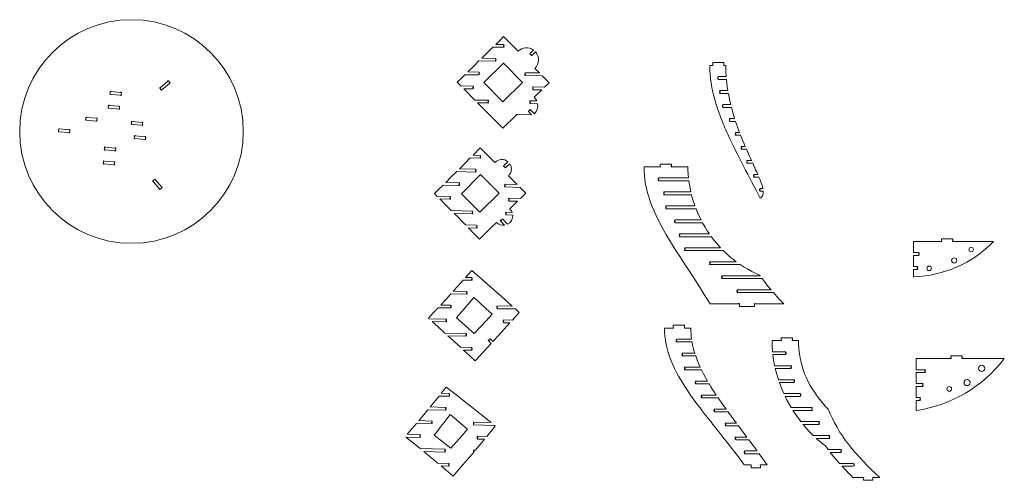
# Model space of a CAD drawing. Header units: millimetres. Extents: x -2409 to 2875, y -3055 to 3274.
# Tile 2 of 2: x -2409 to 2875, y 802 to 3274. Entities that reach past the tile are written whole.
import ezdxf

# ---------------------------------------------------------------- set-up
doc = ezdxf.new("R2010")
doc.units = ezdxf.units.MM

msp = doc.modelspace()

# ---------------------------------------------------------------- linework, layer by layer
at = {"color": 7, "linetype": 'Continuous', "lineweight": 15}
for p, q in [((265.1, 3104.1), (187.5, 3182.5)), ((130.3, 3126.1), (186.6, 3125.3)), ((186.8, 3140.3), (145.3, 3140.9)), ((186.7, 3131.8), (186.7, 3133.8)), ((143.7, 3065.9), (70.3, 3067)), ((348.1, 3110.8), (330, 3093.2)), ((334.5, 3088.5), (335.9, 3087.1)), ((340.4, 3082.4), (359.2, 3100.7)), ((55.3, 3052.2), (143.5, 3050.9)), ((186.8, 3040.6), (81.6, 2936.7)), ((143.6, 3057.4), (143.6, 3059.4)), ((289.6, 2936.2), (186.8, 3040.6)), ((380.1, 2987.5), (356.1, 3011.9)), ((1304.5, 3028.1), (1294.4, 3028.1)), ((1309.7, 3043.1), (1309.7, 3032.1)), ((1309.7, 3043.1), (1369.7, 3043.1)), ((1369.7, 3043.1), (1369.7, 3032.5)), ((1380.1, 3028.1), (1374.5, 3028.1)), ((-20, 2978.3), (54.2, 2977.2)), ((54.4, 2992.2), (-4.9, 2993.1)), ((54.3, 2983.7), (54.3, 2985.7)), ((304.6, 2973.6), (395.1, 2972.2)), ((304.7, 2982.1), (304.7, 2980.1)), ((380.1, 2987.5), (304.8, 2988.6)), ((431.5, 2935.3), (395.1, 2972.2)), ((1340.5, 2968.1), (1382.3, 2968.1)), ((1340.5, 2959.6), (1340.5, 2961.6)), ((-1654, 2910.4), (-1616, 2942.2)), ((-1606, 2931), (-1645.1, 2898.3)), ((-1609.6, 2942.7), (-1605.1, 2937.4)), ((-60.8, 2938.2), (-41.4, 2918.6)), ((22.3, 2917.6), (-41.4, 2918.6)), ((22.2, 2909.1), (22.2, 2911.1)), ((81.6, 2936.7), (184.2, 2832.7)), ((184.2, 2832.7), (289.6, 2936.2)), ((347.2, 2906.4), (347.1, 2904.4)), ((407.9, 2912), (347.2, 2912.9)), ((407.9, 2912), (431.5, 2935.3)), ((1383.5, 2953.1), (1340.5, 2953.1)), ((-1923.7, 2878.1), (-1923.2, 2883.6)), ((-1868.6, 2868.4), (-1919.7, 2873)), ((-1918.4, 2887.9), (-1868, 2883.4)), ((-1863.4, 2878.8), (-1863.9, 2872.8)), ((-1651.5, 2899.4), (-1655.4, 2904.1)), ((-26.4, 2903.4), (33.5, 2842.5)), ((-26.4, 2903.4), (22.1, 2902.7)), ((347, 2897.9), (392.9, 2897.3)), ((352.2, 2857.2), (392.9, 2897.3)), ((1350, 2893.1), (1391.1, 2893.1)), ((1350, 2884.6), (1350, 2886.6)), ((1393.7, 2878.1), (1350, 2878.1)), ((-1933.8, 2803.7), (-1933.3, 2809.2)), ((-1928.4, 2813.5), (-1878.1, 2809)), ((-1873.5, 2804.4), (-1874, 2798.4)), ((103, 2841.5), (33.5, 2842.5)), ((48.5, 2827.3), (182.8, 2690.7)), ((48.5, 2827.3), (102.8, 2826.5)), ((102.9, 2833), (102.9, 2835)), ((331.3, 2823.2), (369.9, 2822.6)), ((331.4, 2831.7), (331.4, 2829.7)), ((365.4, 2837.7), (331.5, 2838.2)), ((1365.4, 2818.1), (1406.4, 2818.1)), ((1365.4, 2809.6), (1365.4, 2811.6)), ((1410.1, 2803.1), (1365.4, 2803.1)), ((-2049.1, 2749.2), (-1998.8, 2744.6)), ((-1878.7, 2794), (-1929.8, 2798.6)), ((182.8, 2690.7), (254.9, 2761.5)), ((258.5, 2765.1), (259.8, 2766.3)), ((338.3, 2763), (262.1, 2764.2)), ((321.7, 2780.1), (338.3, 2763)), ((327.8, 2786), (326.4, 2784.6)), ((354.1, 2768.3), (332.5, 2790.6)), ((-2054.4, 2739.4), (-2053.9, 2744.8)), ((-1999.4, 2729.6), (-2050.4, 2734.2)), ((-1994.1, 2740.1), (-1994.6, 2734.1)), ((-1809.6, 2717.2), (-1809.1, 2722.6)), ((-1754.6, 2707.4), (-1805.6, 2712)), ((-1804.3, 2727), (-1754, 2722.4)), ((-1749.3, 2717.9), (-1749.8, 2711.9)), ((1402.5, 2743.1), (1427.4, 2743.1)), ((1402.5, 2734.6), (1402.5, 2736.6)), ((1432.3, 2728.1), (1402.5, 2728.1)), ((-2200.4, 2677.3), (-2200, 2682.8)), ((-2145.4, 2667.5), (-2196.5, 2672.2)), ((-2195.1, 2687.1), (-2144.8, 2682.5)), ((-2140.1, 2678), (-2140.7, 2672)), ((-1794.1, 2640.4), (-1793.6, 2645.9)), ((-1788.7, 2650.2), (-1738.4, 2645.7)), ((1433.9, 2668.1), (1453.6, 2668.1)), ((1433.9, 2659.6), (1433.9, 2661.6)), ((1459.4, 2653.1), (1433.9, 2653.1)), ((-1948.8, 2589.5), (-1898.4, 2584.9)), ((-1739, 2630.7), (-1790.1, 2635.3)), ((-1733.7, 2641.1), (-1734.3, 2635.2)), ((1465.4, 2593.1), (1484.1, 2593.1)), ((-1954.1, 2579.6), (-1953.6, 2585.1)), ((-1899.1, 2569.9), (-1950.1, 2574.5)), ((-1893.8, 2580.3), (-1894.3, 2574.4)), ((62.6, 2585.4), (23.6, 2546.1)), ((61.4, 2545), (23.6, 2546.1)), ((61.1, 2536.5), (61.2, 2538.5)), ((1465.4, 2584.6), (1465.4, 2586.6)), ((1490.6, 2578.1), (1465.4, 2578.1)), ((-1959.9, 2504.9), (-1959.4, 2510.3)), ((-1904.8, 2495.1), (-1955.9, 2499.7)), ((-1954.5, 2514.7), (-1904.2, 2510.1)), ((-1899.6, 2505.6), (-1900.1, 2499.6)), ((9.1, 2531.6), (60.9, 2530)), ((210.6, 2511.4), (188.6, 2490.6)), ((193.1, 2485.9), (194.4, 2484.4)), ((198.9, 2479.7), (220.7, 2500.2)), ((1023.3, 2484.1), (941.2, 2484.1)), ((1028.1, 2499.1), (1028.1, 2488.5)), ((1028.1, 2499.1), (1088.1, 2499.1)), ((1088.1, 2499.1), (1088.1, 2487.9)), ((1176.8, 2484.1), (1093.3, 2484.1)), ((1495.4, 2518.1), (1517.5, 2518.1)), ((1495.4, 2509.6), (1495.4, 2511.6)), ((1524.3, 2503.1), (1495.4, 2503.1)), ((-63.9, 2458.7), (36.9, 2455.7)), ((37.3, 2470.7), (-49.2, 2473.3)), ((64.1, 2442.3), (-38.5, 2338.2)), ((37.1, 2462.2), (37.1, 2464.2)), ((163.6, 2342.1), (64.1, 2442.3)), ((260.9, 2388.9), (214.4, 2435.3)), ((1532.7, 2443.1), (1551.5, 2443.1)), ((1532.7, 2434.6), (1532.7, 2436.6)), ((-1692.4, 2410.7), (-1687.4, 2414.9)), ((-1660.7, 2366.9), (-1691.8, 2404.3)), ((-1680.9, 2414.6), (-1648.7, 2375.9)), ((-137.5, 2385.9), (-52, 2383.3)), ((-51.5, 2398.3), (-122.8, 2400.5)), ((-51.8, 2389.8), (-51.7, 2391.8)), ((196, 2384.4), (196, 2382.4)), ((260.9, 2388.9), (196.2, 2390.9)), ((1020.2, 2424.1), (1179.9, 2424.1)), ((1020.2, 2415.6), (1020.2, 2417.6)), ((1181.6, 2409.1), (1020.2, 2409.1)), ((1557.9, 2428.1), (1532.7, 2428.1)), ((-1648.2, 2369.5), (-1655, 2363.8)), ((-183.8, 2340.4), (-170.2, 2326.9)), ((-99.8, 2324.8), (-170.2, 2326.9)), ((-38.5, 2338.2), (60.2, 2240.5)), ((60.2, 2240.5), (163.6, 2342.1)), ((195.8, 2375.9), (276.4, 2373.4)), ((306.9, 2342.9), (276.4, 2373.4)), ((277.5, 2313.4), (306.9, 2342.9)), ((1050, 2349.1), (1192.3, 2349.1)), ((1050, 2340.6), (1050, 2342.6)), ((1196, 2334.1), (1050, 2334.1)), ((1565, 2368.1), (1578.8, 2368.1)), ((1565, 2359.6), (1565, 2361.6)), ((1581, 2353.1), (1565, 2353.1)), ((-154.7, 2311.4), (-100.3, 2309.8)), ((-100.1, 2316.3), (-100, 2318.3)), ((217.3, 2300.2), (263, 2298.8)), ((217.6, 2308.7), (217.5, 2306.7)), ((277.5, 2313.4), (217.7, 2315.2)), ((221.9, 2257.8), (263, 2298.8)), ((1060.9, 2274.1), (1214.5, 2274.1)), ((18.9, 2246.1), (-93, 2249.5)), ((-77.6, 2234), (18.4, 2231.1)), ((18.6, 2237.6), (18.7, 2239.6)), ((201.1, 2225.6), (236.7, 2224.6)), ((201.4, 2234.1), (201.3, 2232.1)), ((233.5, 2239.7), (201.6, 2240.6)), ((1060.9, 2265.6), (1060.9, 2267.6)), ((1220.2, 2259.1), (1060.9, 2259.1)), ((43, 2170.4), (-16.1, 2172.2)), ((172.4, 2192.3), (192.8, 2170.6)), ((178.6, 2198.2), (177.1, 2196.8)), ((208.7, 2175.6), (183.3, 2202.6)), ((1107.8, 2199.1), (1247.3, 2199.1)), ((1107.8, 2190.6), (1107.8, 2192.6)), ((1255.2, 2184.1), (1107.8, 2184.1)), ((-0.8, 2156.7), (42.6, 2155.4)), ((42.8, 2161.9), (42.8, 2163.9)), ((1133.1, 2124.1), (1292, 2124.1)), ((1133.1, 2115.6), (1133.1, 2117.6)), ((1302.6, 2109.1), (1133.1, 2109.1)), ((2387.4, 2083.4), (2387.4, 2023.4)), ((2533.7, 2083.4), (2387.4, 2083.4)), ((2538.5, 2098.4), (2538.5, 2087.8)), ((2538.5, 2098.4), (2598.5, 2098.4)), ((2598.5, 2098.4), (2598.5, 2088.3)), ((2816.9, 2083.4), (2602.8, 2083.4)), ((1162.6, 2049.1), (1352.2, 2049.1)), ((1162.6, 2040.6), (1162.6, 2042.6)), ((1366.7, 2034.1), (1162.6, 2034.1)), ((2414.7, 2023.4), (2387.4, 2023.4)), ((2387.4, 2008.4), (2387.4, 1948.4)), ((2387.4, 2008.4), (2414.7, 2008.4)), ((2414.7, 2014.9), (2414.7, 2016.9)), ((1296.2, 1974.1), (1436.5, 1974.1)), ((1296.2, 1965.6), (1296.2, 1967.6)), ((1457.9, 1959.1), (1296.2, 1959.1)), ((16.6, 1927.3), (-16.1, 1890.3)), ((2407, 1948.4), (2387.4, 1948.4)), ((2387.4, 1933.4), (2387.4, 1894.4)), ((2387.4, 1933.4), (2407, 1933.4)), ((2407, 1939.9), (2407, 1941.9)), ((-29.2, 1875.5), (15.7, 1874.8)), ((16, 1889.8), (-16.1, 1890.3)), ((15.8, 1881.3), (15.9, 1883.3)), ((1360.5, 1899.1), (1564.7, 1899.1)), ((1360.5, 1890.6), (1360.5, 1892.6)), ((1575.4, 1884.1), (1360.5, 1884.1)), ((1564.7, 1899.1), (1562.6, 1902.1)), ((-95.7, 1801.5), (-11.7, 1800.2)), ((-11.4, 1815.2), (-82.3, 1816.3)), ((-11.6, 1806.7), (-11.5, 1808.7)), ((1443.4, 1824.1), (1622.7, 1824.1)), ((1443.4, 1815.6), (1443.4, 1817.6)), ((1635.6, 1809.1), (1443.4, 1809.1)), ((27.8, 1782.5), (-65.8, 1674.2)), ((1296.2, 1749.1), (1448.2, 1749.1)), ((1453.5, 1745.3), (1453.5, 1734.1)), ((1533.5, 1734.1), (1533.5, 1744.3)), ((1537.9, 1749.1), (1690.8, 1749.1)), ((-163.3, 1727.6), (-96.9, 1726.6)), ((-96.7, 1741.5), (-149.7, 1742.4)), ((-96.8, 1733.1), (-96.8, 1735)), ((154.2, 1722.5), (250.8, 1721)), ((154.4, 1731), (154.3, 1729)), ((233.7, 1736.3), (154.5, 1737.5)), ((235, 1661.3), (271.6, 1702.3)), ((271.6, 1702.3), (250.8, 1721)), ((1453.5, 1734.1), (1533.5, 1734.1)), ((-215.8, 1671), (-212.8, 1668.4)), ((-121.6, 1666.9), (-212.8, 1668.4)), ((-195.7, 1653.1), (-121.8, 1651.9)), ((-121.7, 1658.4), (-121.7, 1660.4)), ((-65.8, 1674.2), (30.1, 1590.3)), ((188.3, 1647), (221.7, 1646.5)), ((188.4, 1655.5), (188.4, 1653.5)), ((235, 1661.3), (188.5, 1662)), ((-14.5, 1590.2), (-127.8, 1592)), ((1093.6, 1618.9), (1050.9, 1618.9)), ((1098.5, 1633.9), (1098.5, 1623.1)), ((1098.5, 1633.9), (1158.5, 1633.9)), ((1158.5, 1633.9), (1158.5, 1623)), ((1192.3, 1618.9), (1163.5, 1618.9)), ((-110.9, 1576.8), (-14.7, 1575.2)), ((-14.6, 1581.7), (-14.6, 1583.7)), ((106.7, 1549.3), (120.3, 1535.1)), ((112.8, 1555.2), (111.4, 1553.8)), ((130.5, 1546.2), (117.5, 1559.7)), ((1116.7, 1558.9), (1196.6, 1558.9)), ((1116.7, 1550.4), (1116.7, 1552.4)), ((1198.9, 1543.9), (1116.7, 1543.9)), ((1672.6, 1551.6), (1628.1, 1551.6)), ((1677.3, 1566.6), (1677.3, 1556)), ((1677.3, 1566.6), (1737.3, 1566.6)), ((1737.3, 1566.6), (1737.3, 1557)), ((1769.6, 1551.6), (1740.8, 1551.6)), ((15.2, 1514.7), (-43.7, 1515.7)), ((-27, 1500.4), (15, 1499.7)), ((15.1, 1506.2), (15.1, 1508.2)), ((1148.1, 1483.9), (1213.6, 1483.9)), ((1700.2, 1491.6), (1630.9, 1491.6)), ((1700.2, 1483.1), (1700.2, 1485.1)), ((1148.1, 1475.4), (1148.1, 1477.4)), ((1218.4, 1468.9), (1148.1, 1468.9)), ((1632.5, 1476.6), (1700.2, 1476.6)), ((2402.3, 1395.3), (2402.3, 1455.3)), ((2584.4, 1455.3), (2402.3, 1455.3)), ((2588.5, 1470.3), (2588.5, 1460.2)), ((2588.5, 1470.3), (2648.5, 1470.3)), ((2648.5, 1470.3), (2648.5, 1460.2)), ((2874.7, 1455.3), (2652.7, 1455.3)), ((1161.6, 1408.9), (1242.6, 1408.9)), ((1161.6, 1400.4), (1161.6, 1402.4)), ((1249.7, 1393.9), (1161.6, 1393.9)), ((1728.9, 1416.6), (1642.2, 1416.6)), ((1645.5, 1401.6), (1728.9, 1401.6)), ((1728.9, 1408.1), (1728.9, 1410.1)), ((2448.3, 1395.3), (2402.3, 1395.3)), ((2402.3, 1320.3), (2402.3, 1380.3)), ((2402.3, 1380.3), (2448.3, 1380.3)), ((2448.3, 1386.8), (2448.3, 1388.8)), ((1219.8, 1333.9), (1281.8, 1333.9)), ((1219.8, 1325.4), (1219.8, 1327.4)), ((1745.8, 1341.6), (1662.3, 1341.6)), ((1667.4, 1326.6), (1745.8, 1326.6)), ((1745.8, 1333.1), (1745.8, 1335.1)), ((-120.6, 1301.4), (-146.8, 1268.5)), ((-105.1, 1267.4), (-146.8, 1268.5)), ((1290.7, 1318.9), (1219.8, 1318.9)), ((2435.6, 1320.3), (2402.3, 1320.3)), ((2402.3, 1245.3), (2402.3, 1305.3)), ((2402.3, 1305.3), (2435.6, 1305.3)), ((2435.6, 1311.8), (2435.6, 1313.8)), ((-158.5, 1253.8), (-206.1, 1195.1)), ((-158.5, 1253.8), (-105.5, 1252.4)), ((-105.3, 1258.9), (-105.3, 1260.9)), ((1251.7, 1258.9), (1328.9, 1258.9)), ((1251.7, 1250.4), (1251.7, 1252.4)), ((1339.1, 1243.9), (1251.7, 1243.9)), ((1779.9, 1266.6), (1691.6, 1266.6)), ((1698.6, 1251.6), (1779.9, 1251.6)), ((1779.9, 1258.1), (1779.9, 1260.1)), ((2421.3, 1245.3), (2402.3, 1245.3)), ((2402.3, 1176.4), (2402.3, 1230.3)), ((2402.3, 1230.3), (2421.3, 1230.3)), ((2421.3, 1236.8), (2421.3, 1238.8)), ((-218.2, 1180.4), (-124, 1177.8)), ((-123.6, 1192.8), (-206.1, 1195.1)), ((-123.8, 1184.3), (-123.8, 1186.3)), ((1319.6, 1183.9), (1381.4, 1183.9)), ((1319.6, 1175.4), (1319.6, 1177.4)), ((1392.3, 1168.9), (1319.6, 1168.9)), ((1841, 1191.6), (1731, 1191.6)), ((1740.2, 1176.6), (1841, 1176.6)), ((1841, 1183.1), (1841, 1185.1)), ((-198.3, 1119.8), (-267.1, 1121.7)), ((-198.5, 1111.3), (-198.5, 1113.3)), ((120.4, 1111.2), (28.7, 1113.7)), ((1879.6, 1116.6), (1782.2, 1116.6)), ((1879.6, 1108.1), (1879.6, 1110.1)), ((-279.4, 1107), (-198.7, 1104.8)), ((28.3, 1098.7), (139.4, 1095.7)), ((28.5, 1107.2), (28.4, 1105.2)), ((97.5, 1036.8), (143, 1092.8)), ((143, 1092.8), (139.4, 1095.7)), ((1380, 1108.9), (1436.8, 1108.9)), ((1380, 1100.4), (1380, 1102.4)), ((1448, 1093.9), (1380, 1093.9)), ((1794.2, 1101.6), (1879.6, 1101.6)), ((-336.5, 1033.5), (-262.5, 1031.5)), ((-262.1, 1046.5), (-329.5, 1048.4)), ((-262.3, 1038), (-262.3, 1040)), ((-184.2, 1043.2), (-95.1, 974.1)), ((36.6, 963.4), (85.4, 1022.1)), ((49.2, 1023.1), (85.4, 1022.1)), ((49.4, 1031.6), (49.3, 1029.6)), ((97.5, 1036.8), (49.6, 1038.1)), ((1433.1, 1033.9), (1493, 1033.9)), ((1433.1, 1025.4), (1433.1, 1027.4)), ((1504.2, 1018.9), (1433.1, 1018.9)), ((1934.7, 1041.6), (1849.3, 1041.6)), ((1865.3, 1026.6), (1934.7, 1026.6)), ((1934.7, 1033.1), (1934.7, 1035.1)), ((-127.7, 967.9), (-260.1, 971.4)), ((-241.2, 955.9), (-128.1, 952.9)), ((-128, 959.4), (-127.9, 961.4)), ((29.5, 957.1), (29.5, 955)), ((36.6, 963.4), (29.7, 963.6)), ((1482.3, 958.9), (1548.5, 958.9)), ((1482.3, 950.4), (1482.3, 952.4)), ((1914.5, 986.1), (1929, 966.6)), ((1997.7, 966.6), (1929, 966.6)), ((1940.7, 951.6), (1997.7, 951.6)), ((1997.7, 958.1), (1997.7, 960.1)), ((1559.4, 943.9), (1482.3, 943.9)), ((-107.2, 892.3), (-166.3, 893.9)), ((-147.8, 878.4), (-82.9, 823.7)), ((-147.8, 878.4), (-107.6, 877.3)), ((-107.4, 883.8), (-107.4, 885.8)), ((1479.3, 883.9), (1511, 883.9)), ((1515.4, 883.9), (1516.3, 883.9)), ((1516.3, 883.9), (1516.3, 882.5)), ((1516.3, 880.4), (1516.3, 868.9)), ((1516.3, 868.9), (1566.3, 868.9)), ((1566.3, 868.9), (1566.3, 878.3)), ((1569.6, 883.9), (1601.9, 883.9)), ((2066, 891.6), (1991, 891.6)), ((2004.5, 876.6), (2066, 876.6)), ((2066, 884.7), (2066, 885.1)), ((2066, 876.6), (2066, 878.2)), ((2114.7, 816.6), (2061.9, 816.6)), ((2119.1, 801.6), (2119.1, 811.8)), ((2119.1, 801.6), (2169.1, 801.6)), ((2169.1, 812.2), (2169.1, 801.6)), ((2206.7, 816.6), (2174, 816.6))]:
    msp.add_line(p, q, dxfattribs=at)
at = {"color": 7, "linetype": 'Continuous', "lineweight": 15, "flags": 128}
for points in [[(187.5, 3182.5), (166.6, 3161.9), (145.3, 3140.9)], [(130.3, 3126.1), (100.7, 3096.9), (70.3, 3067)], [(55.3, 3052.2), (25.5, 3023), (-4.9, 2993.1)], [(1294.4, 3028.1), (1294.9, 3004.2), (1296.3, 2980), (1298.6, 2956.4), (1301.8, 2932.5), (1305.8, 2909.1), (1310.6, 2885.5), (1316.1, 2862.4), (1322.4, 2838.9), (1328.4, 2818.6), (1335.1, 2797.8), (1342, 2777.6), (1349.4, 2757.3), (1357.2, 2737.3), (1361.6, 2726.2), (1366.2, 2714.9), (1371, 2703.5), (1375.7, 2692.7), (1380.4, 2681.8), (1385.4, 2670.6), (1390.5, 2659.2), (1400.4, 2637.9), (1411, 2615.5), (1421.3, 2594.4), (1432.3, 2572.2), (1442.7, 2551.3), (1450.1, 2536.9), (1457.4, 2522.6), (1464.7, 2508.3), (1471.8, 2494.6), (1479.1, 2480.6), (1486.5, 2466.3), (1497.7, 2444.8), (1508.7, 2423.8), (1520.2, 2401.7), (1532, 2379), (1542.5, 2358.8), (1554, 2336.6), (1564.6, 2315.8)], [(1382.3, 2968.1), (1380.6, 2998.1), (1380.1, 3028.1)], [(-20, 2978.3), (-40.2, 2958.4), (-60.8, 2938.2)], [(1391.1, 2893.1), (1388.1, 2913.1), (1385.6, 2933), (1383.5, 2953.1)], [(1406.4, 2818.1), (1401.8, 2837.9), (1397.5, 2858.1), (1393.7, 2878.1)], [(1427.4, 2743.1), (1421.3, 2763.1), (1415.5, 2783.1), (1410.1, 2803.1)], [(1453.6, 2668.1), (1448, 2683.2), (1442.6, 2698), (1437.4, 2713), (1432.3, 2728.1)], [(1484.1, 2593.1), (1477.8, 2608), (1471.6, 2622.8), (1465.4, 2638.1), (1459.4, 2653.1)], [(141.3, 2507.8), (101.7, 2546.9), (62.6, 2585.4)], [(1517.5, 2518.1), (1512.2, 2529.8), (1506.7, 2541.9), (1501.4, 2553.7), (1495.9, 2566.1), (1490.6, 2578.1)], [(9.1, 2531.6), (-19.8, 2502.7), (-49.2, 2473.3)], [(941.2, 2484.1), (941.7, 2460.4), (943.4, 2436.8), (946.1, 2413.5), (949.9, 2390.3), (954.7, 2367.3), (960.3, 2345), (966.8, 2322.6), (974.1, 2300.5), (982.2, 2278.5), (993.6, 2250.6), (1006, 2223.1), (1019.1, 2196), (1033, 2169.3), (1047.5, 2142.8), (1062.5, 2116.6), (1077.9, 2090.6), (1097.6, 2058.7), (1117.8, 2026.6), (1138.1, 1995), (1158.6, 1963.5), (1179.6, 1931.4), (1200.7, 1899), (1216.7, 1874.5), (1233.2, 1849.1), (1248.7, 1824.9), (1264.9, 1799.4), (1280.5, 1774.6), (1296.2, 1749.1)], [(1179.9, 2424.1), (1178.2, 2444), (1177.1, 2464.1), (1176.8, 2484.1)], [(1551.5, 2443.1), (1547.8, 2451.5), (1544.1, 2459.7), (1540.3, 2468.1), (1536.6, 2476.3), (1535.1, 2479.5), (1533.7, 2482.6), (1532.2, 2485.9), (1530.7, 2489.3), (1529.5, 2491.9), (1528, 2495.2), (1526.2, 2499.1), (1524.3, 2503.1)], [(-63.9, 2458.7), (-93, 2429.9), (-122.8, 2400.5)], [(-137.5, 2385.9), (-160.5, 2363.3), (-183.8, 2340.4)], [(1192.3, 2349.1), (1188.1, 2369), (1184.5, 2389), (1181.6, 2409.1)], [(1578.8, 2368.1), (1576.2, 2378.4), (1573.1, 2388.5), (1569.7, 2398.5), (1565.9, 2408.4), (1562, 2418.3), (1557.9, 2428.1)], [(1214.5, 2274.1), (1209.7, 2287.9), (1205.2, 2301.7), (1200.3, 2317.9), (1196, 2334.1)], [(1564.6, 2315.8), (1569.2, 2319.5), (1573.3, 2323.8), (1576.6, 2328.7), (1578.9, 2334.1), (1580, 2337.9), (1580.7, 2341.8), (1581, 2345.7), (1581, 2353.1)], [(-154.7, 2311.4), (-124, 2280.6), (-93, 2249.5)], [(-77.6, 2234), (-56.8, 2213.2), (-36.5, 2192.7), (-16.1, 2172.2)], [(1247.3, 2199.1), (1237.6, 2218.9), (1228.5, 2238.9), (1220.2, 2259.1)], [(58.6, 2096.6), (89.2, 2126.6), (119.2, 2156.2), (148.8, 2185.3)], [(1292, 2124.1), (1284.2, 2135.7), (1269.2, 2159.6), (1255.2, 2184.1)], [(-0.8, 2156.7), (28.8, 2126.8), (58.6, 2096.6)], [(1352.2, 2049.1), (1334.9, 2068.5), (1318.3, 2088.4), (1302.6, 2109.1)], [(1436.5, 1974.1), (1421, 1985.9), (1405.9, 1998.2), (1392.5, 2009.8), (1379.4, 2021.8), (1366.7, 2034.1)], [(1562.6, 1902.1), (1540.6, 1912.1), (1519.3, 1922.7), (1498.3, 1934.1), (1477.9, 1946.2), (1457.9, 1959.1)], [(233.7, 1736.3), (190.4, 1774.9), (147.5, 1813), (103.6, 1851.6), (59.9, 1889.7), (16.6, 1927.3)], [(-29.2, 1875.5), (-55.6, 1846), (-82.3, 1816.3)], [(1622.7, 1824.1), (1606.5, 1843.7), (1590.7, 1863.7), (1575.4, 1884.1)], [(-95.7, 1801.5), (-106.5, 1789.7), (-117.2, 1777.9), (-128, 1766.1), (-138.8, 1754.3), (-149.7, 1742.4)], [(1690.8, 1749.1), (1672.1, 1768.8), (1653.6, 1788.8), (1635.6, 1809.1)], [(126.1, 1692.9), (92.6, 1723.7), (59.8, 1753.6), (27.8, 1782.5)], [(-163.3, 1727.6), (-189.4, 1699.5), (-215.8, 1671)], [(30.1, 1590.3), (63.1, 1625.3), (95.1, 1659.5), (126.1, 1692.9)], [(-195.7, 1653.1), (-161.9, 1622.7), (-127.8, 1592)], [(130.5, 1546.2), (160.6, 1579.1), (191.4, 1612.9), (221.7, 1646.5)], [(1050.9, 1618.9), (1051.5, 1596.7), (1053.2, 1574.6), (1055.9, 1552.8), (1059.8, 1531.2), (1064.7, 1509.6), (1070.9, 1487.3), (1078.1, 1465.2), (1086.3, 1443.4), (1095.3, 1421.9), (1105.1, 1400.8), (1115.6, 1380.1), (1126.6, 1359.9), (1138.1, 1339.9), (1150.7, 1319.3), (1163.8, 1298.9), (1177.3, 1278.8), (1191.2, 1258.8), (1205.4, 1239), (1219.9, 1219.3), (1230.9, 1204.6), (1242.1, 1189.8), (1253.6, 1174.8), (1264.8, 1160.4), (1270.1, 1153.6), (1275, 1147.3), (1280.2, 1140.8), (1285.5, 1134), (1290.5, 1127.6), (1295.6, 1121.3), (1300.9, 1114.5), (1311, 1101.8), (1322.8, 1086.9), (1333.7, 1073.3), (1345, 1059.1), (1355.4, 1045.9), (1366.4, 1032.1), (1389.2, 1003), (1412.5, 973.1), (1435, 943.7), (1457.1, 914.2), (1479.3, 883.9)], [(-110.9, 1576.8), (-77.1, 1546.1), (-43.7, 1515.7)], [(35.2, 1443.3), (78.2, 1489.6), (120.3, 1535.1)], [(1628.1, 1551.6), (1628.8, 1521.6), (1630.9, 1491.6)], [(1930.3, 1183.5), (1914.2, 1200.2), (1898.8, 1217.4), (1884.2, 1235.2), (1870.3, 1253.4), (1857.1, 1272.2), (1845, 1291.2), (1833.6, 1310.6), (1822.9, 1330.8), (1813.2, 1351.2), (1805.1, 1370.3), (1797.8, 1389.6), (1791.3, 1409.1), (1785.6, 1428.9), (1780.8, 1448.8), (1776.8, 1469), (1773.6, 1489.4), (1771.4, 1510), (1770, 1530.8), (1769.6, 1551.6)], [(-27, 1500.4), (4, 1472), (35.2, 1443.3)], [(1242.6, 1408.9), (1233.9, 1428.6), (1225.8, 1448.6), (1218.4, 1468.9)], [(1632.5, 1476.6), (1635.1, 1456.5), (1638.3, 1436.5), (1642.2, 1416.6)], [(1281.8, 1333.9), (1270.6, 1353.6), (1259.9, 1373.6), (1249.7, 1393.9)], [(1645.5, 1401.6), (1648.5, 1389.2), (1654.9, 1365.3), (1662.3, 1341.6)], [(1667.4, 1326.6), (1674.9, 1306.2), (1682.9, 1286.3), (1691.6, 1266.6)], [(120.4, 1111.2), (60.5, 1159.6), (0.6, 1207.2), (-60.1, 1254.7), (-120.6, 1301.4)], [(1328.9, 1258.9), (1319.1, 1273.7), (1309.5, 1288.5), (1299.9, 1303.7), (1290.7, 1318.9)], [(1381.4, 1183.9), (1374.5, 1193.3), (1367.8, 1202.7), (1361, 1212.3), (1354.4, 1221.7), (1346.6, 1232.9), (1339.1, 1243.9)], [(1698.6, 1251.6), (1706.4, 1235.9), (1718.3, 1213.6), (1731, 1191.6)], [(-218.2, 1180.4), (-234.6, 1160.6), (-250.7, 1141.2), (-267.1, 1121.7)], [(1436.8, 1108.9), (1430.4, 1117.4), (1423.9, 1126), (1417.8, 1134.3), (1411.2, 1143.1), (1405, 1151.6), (1398.6, 1160.2), (1392.3, 1168.9)], [(1740.2, 1176.6), (1753.6, 1156.1), (1767.6, 1136.1), (1782.2, 1116.6)], [(2206.7, 816.6), (2183.7, 838), (2161, 859.8), (2138.7, 881.9), (2116.8, 904.4), (2095.4, 927.3), (2074.7, 950.8), (2054.6, 974.7), (2037.7, 995.9), (2021.5, 1017.6), (2006, 1039.8), (1991.1, 1062.6), (1977, 1086), (1964, 1109.6), (1951.8, 1133.8), (1940.5, 1158.5), (1930.3, 1183.5)], [(-99.6, 1155), (-116.7, 1132.3), (-133.5, 1110), (-150.4, 1087.7), (-167.4, 1065.3), (-184.2, 1043.2)], [(-5.4, 1076), (-29.1, 1096.1), (-52.4, 1115.7), (-76.1, 1135.6), (-99.6, 1155)], [(-279.4, 1107), (-304.3, 1077.7), (-329.5, 1048.4)], [(-95.1, 974.1), (-64.4, 1008.6), (-34.5, 1042.6), (-5.4, 1076)], [(1493, 1033.9), (1488, 1040.6), (1483, 1047.2), (1478.7, 1053), (1473.6, 1059.7), (1467.9, 1067.3), (1464.6, 1071.7), (1461.4, 1076.1), (1458.1, 1080.4), (1454.9, 1084.7), (1451.6, 1089.1), (1448, 1093.9)], [(1794.2, 1101.6), (1796.4, 1098.9), (1813.3, 1079.1), (1831, 1060), (1849.3, 1041.6)], [(-336.5, 1033.5), (-298.4, 1002.7), (-260.1, 971.4)], [(1548.5, 958.9), (1537.6, 973.8), (1526.5, 988.8), (1515.3, 1004), (1504.2, 1018.9)], [(1865.3, 1026.6), (1881.1, 1012.6), (1897.6, 999), (1914.5, 986.1)], [(-241.2, 955.9), (-216, 935.1), (-191.1, 914.5), (-166.3, 893.9)], [(-82.9, 823.7), (-44.7, 867.8), (-7.3, 911.5), (29.5, 955)], [(1940.7, 951.6), (1957.1, 931.2), (1973.6, 911.4), (1991, 891.6)], [(1601.9, 883.9), (1587.8, 904.1), (1573.7, 923.9), (1559.4, 943.9)], [(2004.5, 876.6), (2015.7, 864.4), (2027.2, 852.1), (2038.7, 840.1), (2050.2, 828.4), (2061.9, 816.6)]]:
    msp.add_lwpolyline(points, dxfattribs=at)
at = {"color": 7, "linetype": 'Continuous', "lineweight": 15}
for centre, radius in [((-1809.1, 2673.6), 600), ((2697.1, 2040.4), 12.2), ((2605.8, 1981.4), 13.7), ((2471.2, 1939.5), 12.2), ((2753.1, 1402.8), 16.7), ((2675, 1326.2), 16.5), ((2579.3, 1292.3), 12.7)]:
    msp.add_circle(centre, radius, dxfattribs=at)
for centre, radius, start, end in [((186.7, 3128.5), 3.25, 269.1681, 89.1681), ((186.8, 3137), 3.25, 269.1681, 89.1681), ((310.6, 3058), 64.8, 54.6285, 134.6518), ((143.7, 3062.7), 3.25, 269.1681, 89.1681), ((332.2, 3090.8), 3.25, 134.2584, 314.2584), ((338.2, 3084.7), 3.25, 134.2584, 314.2584), ((310.6, 3058), 64.8, 314.6193, 41.3038), ((143.5, 3054.2), 3.25, 269.1681, 89.1681), ((1307.1, 3030.1), 3.25, 218.0033, 38.0033), ((1372.1, 3030.3), 3.25, 137.8777, 317.8777), ((54.2, 2980.4), 3.25, 269.1681, 89.1681), ((54.3, 2988.9), 3.25, 269.1681, 89.1681), ((304.7, 2976.8), 3.25, 89.1681, 269.1681), ((304.8, 2985.3), 3.25, 89.1681, 269.1681), ((1340.5, 2964.9), 3.25, 90, 270), ((1340.5, 2956.4), 3.25, 90, 270), ((-1654.7, 2907.2), 3.25, 77.4356, 257.4356), ((-1612.8, 2942.5), 3.25, 4.9469, 184.9469), ((-1605.6, 2934.2), 3.25, 261.8212, 81.8212), ((22.1, 2905.9), 3.25, 269.1681, 89.1681), ((22.3, 2914.4), 3.25, 269.1681, 89.1681), ((347.2, 2909.7), 3.25, 89.1681, 269.1681), ((-1921.7, 2875.6), 3.25, 127.8522, 307.8522), ((-1920.8, 2885.8), 3.25, 41.8456, 221.8456), ((-1866.3, 2870.6), 3.25, 223.5547, 43.5547), ((-1865.7, 2881.1), 3.25, 315.6413, 135.6413), ((-1648.3, 2898.8), 3.25, 170.2257, 350.2257), ((347.1, 2901.2), 3.25, 89.1681, 269.1681), ((306, 2811.7), 64.8, 23.5888, 44.5384), ((1350, 2889.9), 3.25, 90, 270), ((1350, 2881.4), 3.25, 90, 270), ((-1931.8, 2801.2), 3.25, 127.8522, 307.8522), ((-1930.9, 2811.4), 3.25, 41.8456, 221.8456), ((-1875.8, 2806.7), 3.25, 315.6413, 135.6413), ((102.9, 2829.7), 3.25, 269.1681, 89.1681), ((103, 2838.2), 3.25, 269.1681, 89.1681), ((331.3, 2826.4), 3.25, 89.1681, 269.1681), ((331.5, 2834.9), 3.25, 89.1681, 269.1681), ((306, 2811.7), 64.8, 317.8969, 9.6476), ((1365.4, 2814.9), 3.25, 90, 270), ((1365.4, 2806.4), 3.25, 90, 270), ((-2051.5, 2747), 3.25, 41.8456, 221.8456), ((-1876.4, 2796.2), 3.25, 223.5547, 43.5547), ((258.2, 2761.8), 3.25, 84.1238, 184.851), ((306, 2811.7), 64.8, 224.5051, 227.2684), ((324.1, 2782.4), 3.25, 44.105, 224.105), ((330.2, 2788.3), 3.25, 44.105, 224.105), ((-2052.4, 2736.8), 3.25, 127.8522, 307.8522), ((-1997, 2731.8), 3.25, 223.5547, 43.5547), ((-1996.4, 2742.3), 3.25, 315.6413, 135.6413), ((-1807.6, 2714.6), 3.25, 127.8522, 307.8522), ((-1806.7, 2724.8), 3.25, 41.8456, 221.8456), ((-1752.2, 2709.6), 3.25, 223.5547, 43.5547), ((-1751.6, 2720.1), 3.25, 315.6413, 135.6413), ((1402.5, 2739.9), 3.25, 90, 270), ((1402.5, 2731.4), 3.25, 90, 270), ((-2198.5, 2674.7), 3.25, 127.8522, 307.8522), ((-2197.5, 2684.9), 3.25, 41.8456, 221.8456), ((-2143, 2669.8), 3.25, 223.5547, 43.5547), ((-2142.5, 2680.3), 3.25, 315.6413, 135.6413), ((-1791.1, 2648.1), 3.25, 41.8456, 221.8456), ((-1736.1, 2643.4), 3.25, 315.6413, 135.6413), ((1433.9, 2664.9), 3.25, 90, 270), ((1433.9, 2656.4), 3.25, 90, 270), ((-1951.2, 2587.3), 3.25, 41.8456, 221.8456), ((-1792.1, 2637.9), 3.25, 127.8522, 307.8522), ((-1736.6, 2632.9), 3.25, 223.5547, 43.5547), ((1465.4, 2589.9), 3.25, 90, 270), ((-1952.1, 2577.1), 3.25, 127.8522, 307.8522), ((-1896.7, 2572.1), 3.25, 223.5547, 43.5547), ((-1896.1, 2582.6), 3.25, 315.6413, 135.6413), ((61, 2533.2), 3.25, 268.2732, 88.2732), ((61.3, 2541.7), 3.25, 268.2732, 88.2732), ((1465.4, 2581.4), 3.25, 90, 270), ((-1957.9, 2502.3), 3.25, 127.8522, 307.8522), ((-1957, 2512.5), 3.25, 41.8456, 221.8456), ((-1902.5, 2497.3), 3.25, 223.5547, 43.5547), ((-1901.9, 2507.8), 3.25, 315.6413, 135.6413), ((177.9, 2471.6), 51.5, 50.6035, 135.2698), ((190.8, 2488.2), 3.25, 133.3635, 313.3635), ((196.7, 2482.1), 3.25, 133.3635, 313.3635), ((177.9, 2471.6), 51.5, 315.1756, 33.8432), ((1025.7, 2486.3), 3.25, 223.2062, 43.2062), ((1090.7, 2486), 3.25, 143.6433, 323.6433), ((1495.4, 2514.9), 3.25, 90, 270), ((1495.4, 2506.4), 3.25, 90, 270), ((37, 2458.9), 3.25, 268.2732, 88.2732), ((37.2, 2467.4), 3.25, 268.2732, 88.2732), ((1532.7, 2439.9), 3.25, 90, 270), ((1532.7, 2431.4), 3.25, 90, 270), ((-1692.1, 2407.5), 3.25, 95.7189, 275.7189), ((-1684.1, 2414.8), 3.25, 357.2305, 177.2305), ((-51.9, 2386.6), 3.25, 268.2732, 88.2732), ((-51.6, 2395.1), 3.25, 268.2732, 88.2732), ((195.9, 2379.1), 3.25, 88.2732, 268.2732), ((196.1, 2387.6), 3.25, 88.2732, 268.2732), ((1020.2, 2420.8), 3.25, 90, 270), ((1020.2, 2412.3), 3.25, 90, 270), ((-1657.9, 2365.4), 3.25, 151.1165, 331.1165), ((-1648.5, 2372.7), 3.25, 274.2803, 94.2803), ((1050, 2345.8), 3.25, 90, 270), ((1050, 2337.3), 3.25, 90, 270), ((1565, 2364.9), 3.25, 90, 270), ((1565, 2356.4), 3.25, 90, 270), ((-100.2, 2313), 3.25, 268.2732, 88.2732), ((-99.9, 2321.5), 3.25, 268.2732, 88.2732), ((217.4, 2303.4), 3.25, 88.2732, 268.2732), ((217.7, 2311.9), 3.25, 88.2732, 268.2732), ((1060.9, 2270.8), 3.25, 90, 270), ((18.5, 2234.4), 3.25, 268.2732, 88.2732), ((18.8, 2242.9), 3.25, 268.2732, 88.2732), ((201.2, 2228.9), 3.25, 88.2731, 268.2731), ((201.5, 2237.4), 3.25, 88.2732, 268.2731), ((185.3, 2221.5), 51.5, 296.9226, 3.3705), ((185.3, 2221.5), 51.5, 20.6237, 44.8145), ((1060.9, 2262.3), 3.25, 90, 270), ((42.9, 2167.1), 3.25, 268.2732, 88.2732), ((185.3, 2221.5), 51.5, 224.7154, 278.3286), ((174.8, 2194.6), 3.25, 43.2101, 223.2101), ((180.9, 2200.4), 3.25, 43.2101, 223.2101), ((1107.8, 2195.8), 3.25, 90, 270), ((1107.8, 2187.3), 3.25, 90, 270), ((42.7, 2158.6), 3.25, 268.2732, 88.2732), ((1133.1, 2120.8), 3.25, 90, 270), ((1133.1, 2112.3), 3.25, 90, 270), ((2372.6, 2510.7), 616.5, 271.3762, 316.1176), ((2536.1, 2085.6), 3.25, 222.5643, 42.5643), ((2600.6, 2085.8), 3.25, 131.0419, 311.0419), ((1162.6, 2045.8), 3.25, 90, 270), ((1162.6, 2037.3), 3.25, 90, 270), ((2414.7, 2020.1), 3.25, 270, 90), ((2414.7, 2011.6), 3.25, 270, 90), ((1296.2, 1970.8), 3.25, 90, 270), ((1296.2, 1962.3), 3.25, 90, 270), ((2407, 1945.1), 3.25, 270, 90), ((2407, 1936.6), 3.25, 270, 90), ((15.8, 1878), 3.25, 269.0866, 89.0866), ((15.9, 1886.5), 3.25, 269.0866, 89.0866), ((1360.5, 1895.8), 3.25, 90, 270), ((1360.5, 1887.3), 3.25, 90, 270), ((-11.6, 1803.5), 3.25, 269.0866, 89.0866), ((-11.5, 1811.9), 3.25, 269.0866, 89.0866), ((1443.4, 1820.8), 3.25, 90, 270), ((1443.4, 1812.3), 3.25, 90, 270), ((1450.9, 1747.2), 3.25, 323.9874, 143.9874), ((1535.7, 1746.7), 3.25, 47.4426, 227.4426), ((-96.9, 1729.8), 3.25, 269.0866, 89.0866), ((-96.7, 1738.3), 3.25, 269.0866, 89.0866), ((154.3, 1725.8), 3.25, 89.0866, 269.0866), ((154.4, 1734.3), 3.25, 89.0866, 269.0866), ((-121.8, 1655.2), 3.25, 269.0866, 89.0866), ((-121.6, 1663.7), 3.25, 269.0866, 89.0866), ((188.3, 1650.2), 3.25, 89.0866, 269.0866), ((188.4, 1658.7), 3.25, 89.0866, 269.0866), ((-14.5, 1587), 3.25, 269.0866, 89.0866), ((1096, 1621), 3.25, 220.3799, 40.3799), ((1161, 1620.9), 3.25, 140.5525, 320.5525), ((1621.8, 1619), 429.4, 180.0215, 188.0531), ((-14.7, 1578.5), 3.25, 269.0866, 89.0866), ((109, 1551.5), 3.25, 44.0236, 224.0236), ((115.1, 1557.4), 3.25, 44.0236, 224.0236), ((1116.7, 1555.6), 3.25, 90, 270), ((1116.7, 1547.1), 3.25, 90, 270), ((1680.5, 1629.3), 489, 190.0669, 197.3068), ((1674.9, 1553.8), 3.25, 223.0746, 43.0746), ((1739.1, 1554.3), 3.25, 122.8589, 302.8589), ((15, 1503), 3.25, 269.0866, 89.0866), ((15.1, 1511.5), 3.25, 269.0866, 89.0866), ((1148.1, 1480.6), 3.25, 90, 270), ((1700.2, 1488.3), 3.25, 270, 90), ((1700.2, 1479.8), 3.25, 270, 90), ((1148.1, 1472.1), 3.25, 90, 270), ((2297.1, 1894), 725.4, 278.3419, 322.7763), ((2586.5, 1457.8), 3.25, 230.0364, 50.0364), ((2650.6, 1457.7), 3.25, 130.2219, 310.2219), ((1161.6, 1405.6), 3.25, 90, 270), ((1161.6, 1397.1), 3.25, 90, 270), ((1728.9, 1413.3), 3.25, 270, 90), ((1728.9, 1404.8), 3.25, 270, 90), ((2448.3, 1392), 3.25, 270, 90), ((2448.3, 1383.5), 3.25, 270, 90), ((1219.8, 1330.6), 3.25, 90, 270), ((1219.8, 1322.1), 3.25, 90, 270), ((1745.8, 1338.3), 3.25, 270, 90), ((1745.8, 1329.8), 3.25, 270, 90), ((2435.6, 1317), 3.25, 270, 90), ((2435.6, 1308.5), 3.25, 270, 90), ((-105.4, 1255.6), 3.25, 268.4526, 88.4526), ((-105.2, 1264.1), 3.25, 268.4526, 88.4526), ((1251.7, 1255.6), 3.25, 90, 270), ((1251.7, 1247.1), 3.25, 90, 270), ((1779.9, 1263.3), 3.25, 270, 90), ((1779.9, 1254.8), 3.25, 270, 90), ((2421.3, 1242), 3.25, 270, 90), ((2421.3, 1233.5), 3.25, 270, 90), ((-123.9, 1181.1), 3.25, 268.4526, 88.4526), ((-123.7, 1189.6), 3.25, 268.4526, 88.4526), ((1319.6, 1180.6), 3.25, 90, 270), ((1319.6, 1172.1), 3.25, 90, 270), ((1841, 1188.3), 3.25, 270, 90), ((1841, 1179.8), 3.25, 270, 90), ((-198.6, 1108.1), 3.25, 268.4526, 88.4526), ((-198.4, 1116.6), 3.25, 268.4526, 88.4526), ((28.6, 1110.5), 3.25, 88.4526, 268.4526), ((1879.6, 1113.3), 3.25, 270, 90), ((28.3, 1102), 3.25, 88.4526, 268.4526), ((1380, 1105.6), 3.25, 90, 270), ((1380, 1097.1), 3.25, 90, 270), ((1879.6, 1104.8), 3.25, 270, 90), ((-262.4, 1034.8), 3.25, 268.4526, 88.4526), ((-262.2, 1043.3), 3.25, 268.4526, 88.4526), ((49.3, 1026.4), 3.25, 88.4526, 268.4526), ((49.5, 1034.9), 3.25, 88.4526, 268.4526), ((1433.1, 1030.6), 3.25, 90, 270), ((1433.1, 1022.1), 3.25, 90, 270), ((1934.7, 1038.3), 3.25, 270, 90), ((1934.7, 1029.8), 3.25, 270, 90), ((-128.1, 956.1), 3.25, 268.4526, 88.4526), ((-127.8, 964.6), 3.25, 268.4526, 88.4526), ((29.6, 960.4), 3.25, 88.4526, 268.4526), ((1482.3, 955.6), 3.25, 90, 270), ((1997.7, 963.3), 3.25, 270, 90), ((1997.7, 954.8), 3.25, 270, 90), ((1482.3, 947.1), 3.25, 90, 270), ((-107.5, 880.5), 3.25, 268.4526, 88.4526), ((-107.3, 889), 3.25, 268.4526, 88.4526), ((1513.2, 881.5), 3.25, 47.5665, 132.4335), ((1513.2, 881.5), 3.25, 340.8426, 19.1574), ((1567.9, 881.1), 3.25, 59.2224, 239.2224), ((2066, 888.3), 3.25, 270, 90), ((2066, 881.5), 3.25, 270, 90), ((2116.9, 814.2), 3.25, 313.3195, 133.3195), ((2171.6, 814.4), 3.25, 41.7249, 221.7249)]:
    msp.add_arc(centre, radius, start, end, dxfattribs=at)

doc.saveas('drawing.dxf')
